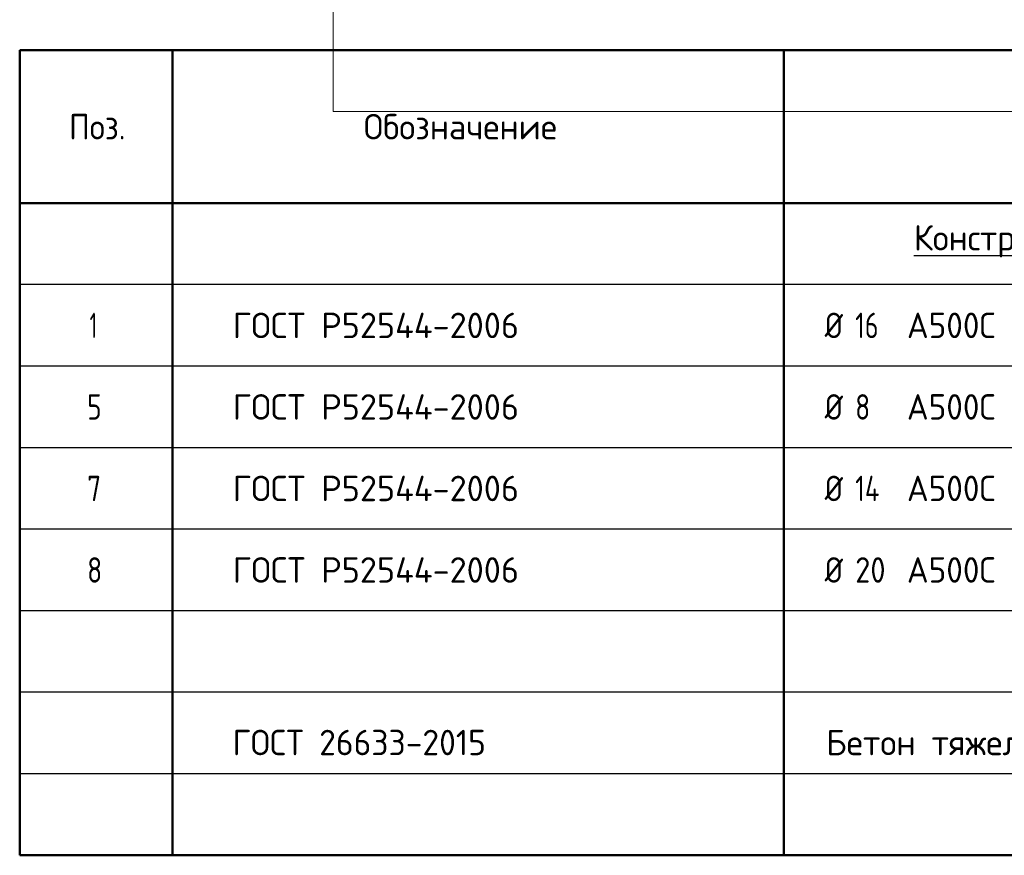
# Model space of a CAD drawing. Header units: millimetres. Extents: x 0 to 50400, y 0 to 35640.
# Tile 7 of 11: x 27600 to 39195, y 13048 to 22889. Entities that reach past the tile are written whole.
import ezdxf

# ---------------------------------------------------------------- set-up
doc = ezdxf.new("R2010")
doc.units = ezdxf.units.MM
doc.layers.add('Standard', color=7, linetype='Continuous', lineweight=25)
doc.styles.add('ISOCPEUR', font='txt')

msp = doc.modelspace()

# ---------------------------------------------------------------- linework, layer by layer
at = {"layer": 'Standard', "color": 7, "linetype": 'Continuous', "lineweight": 50, "transparency": 33554687}
for p, q in [((49800, 22528), (27600, 22528)), ((27600, 22528), (27600, 20728)), ((29400, 22528), (29400, 20728)), ((36600, 22528), (36600, 20728)), ((49800, 20728), (27600, 20728)), ((27600, 20728), (27600, 13048)), ((29400, 20728), (29400, 13048)), ((36600, 20728), (36600, 13048)), ((49800, 13048), (27600, 13048))]:
    msp.add_line(p, q, dxfattribs=at)
at = {"layer": 'Standard', "color": 7, "linetype": 'Continuous', "lineweight": -3, "transparency": 33554687}
for p, q in [((49800, 19768), (27600, 19768)), ((49800, 18808), (27600, 18808)), ((49800, 17848), (27600, 17848)), ((49800, 16888), (27600, 16888)), ((49800, 15928), (27600, 15928)), ((49800, 14968), (27600, 14968)), ((49800, 14008), (27600, 14008))]:
    msp.add_line(p, q, dxfattribs=at)
at = {"layer": 'Standard', "color": 7, "linetype": 'Continuous', "lineweight": 13, "transparency": 33554687}
msp.add_lwpolyline([(39906, 35084), (31290, 35084), (31290, 21806), (39906, 21806), (39906, 35084)], dxfattribs=at)

# ---------------------------------------------------------------- texts
at = {"layer": 'Standard', "color": 7, "linetype": 'Continuous', "lineweight": 25, "transparency": 33554687, "char_height": 300, "attachment_point": 7, "style": 'ISOCPEUR'}
for s, insert, width in [('\\W0.97;Обозначение', (31652, 21478), 2499.41), ('\\W0.92;Поз.', (28181, 21478), 872.99), ('\\W0.97;{\\LКонструкция пилона П5.1}', (38130, 20089), 4883.59), ('\\W0.56;1', (28425, 19138), 233.34), ('\\W0.98;ГОСТ Р52544-2006', (30108, 19138), 3625.21), ('\\W0.83;Ø', (37080, 19138), 425.01), ('\\W0.75;16', (37439, 19138), 472.28), ('\\W0.95;А500С', (38048, 19138), 1251.49), ('\\W0.78;5', (28395, 18178), 326.42), ('\\W0.98;ГОСТ Р52544-2006', (30108, 18178), 3625.21), ('\\W0.83;Ø', (37080, 18178), 425.01), ('\\W0.78;8', (37439, 18178), 326.4), ('\\W0.95;А500С', (38048, 18178), 1251.49), ('\\W0.78;7', (28395, 17218), 326.42), ('\\W0.98;ГОСТ Р52544-2006', (30108, 17218), 3625.21), ('\\W0.83;Ø', (37080, 17218), 425.01), ('\\W0.76;14', (37439, 17218), 504.56), ('\\W0.95;А500С', (38048, 17218), 1251.49), ('\\W0.78;8', (28395, 16258), 326.42), ('\\W0.98;ГОСТ Р52544-2006', (30108, 16258), 3625.21), ('\\W0.83;Ø', (37080, 16258), 425.01), ('\\W0.87;20', (37439, 16258), 550.82), ('\\W0.95;А500С', (38048, 16258), 1251.49), ('\\W0.96;ГОСТ 26633-2015', (30106, 14226), 3262.34), ('\\W0.98;Бетон тяжелый В25 F150 W4', (37097, 14226), 5634.11)]:
    msp.add_mtext(s, dxfattribs=dict(at, insert=insert, width=width))

doc.saveas('drawing.dxf')
